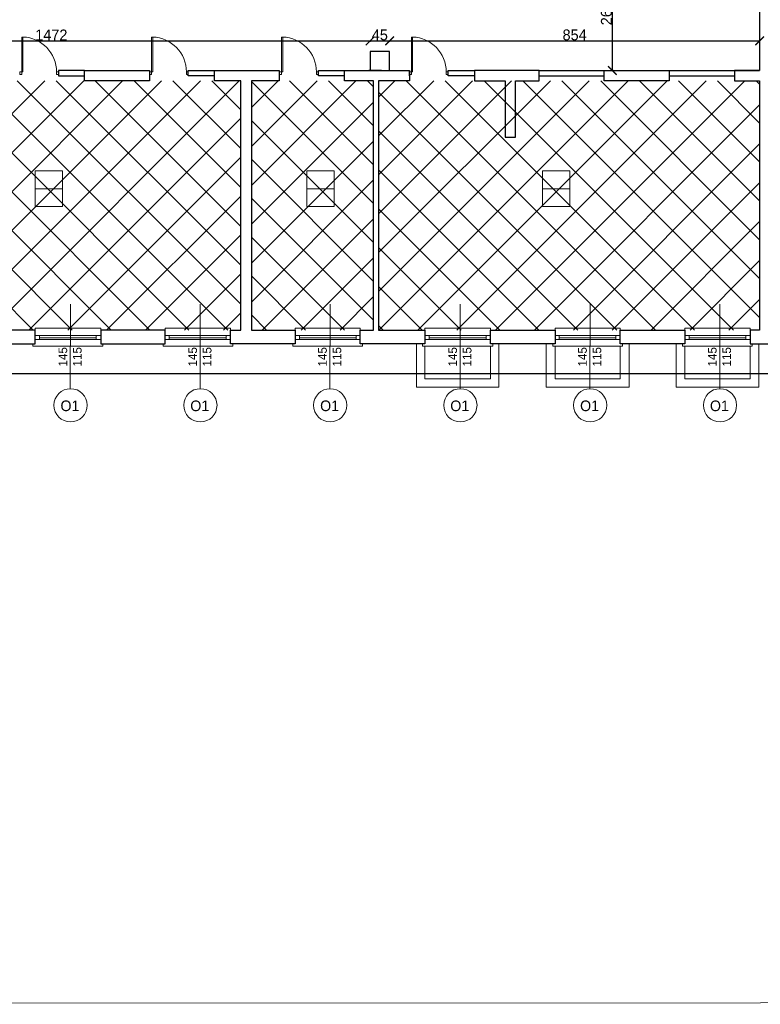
# Model space of a CAD drawing. Header units: centimetres. Extents: x -17621 to 77377, y -18613 to 66.
# Tile 29 of 173: x -8872 to -7162, y -18131 to -15857. Entities that reach past the tile are written whole.
import ezdxf

# ---------------------------------------------------------------- set-up
doc = ezdxf.new("R2010")
doc.units = ezdxf.units.CM
doc.layers.add('0-wymiarowanie rys.CAD', color=5, linetype='Continuous', lineweight=0, true_color=0x0000ff)
for name, color, linetype, lineweight in [('a_drzwi i okna', 2, 'Continuous', 0), ('a_inwentaryzacja', 141, 'Continuous', 0), ('a_wymiarowanie', 211, 'Continuous', 0), ('drzwi', 2, 'Continuous', 0), ('pomieszczenia', 191, 'Continuous', 5)]:
    doc.layers.add(name, color=color, linetype=linetype, lineweight=lineweight)
for name, color, linetype in [('PDF3_WIDOKOWA', 7, 'Continuous'), ('PDF_A310 STOLARKA ZEWNĘTRZNA', 7, 'Continuous'), ('PDF_WIDOKOWA', 7, 'Continuous')]:
    doc.layers.add(name, color=color, linetype=linetype)
doc.styles.add('PDF Century Gothic', font='GOTHIC.TTF')
doc.dimstyles.new('ISO-25', dxfattribs={"dimtxt": 25, "dimasz": 20, "dimexe": 0.6, "dimexo": 0.375, "dimtad": 1, "dimdec": 0, "dimtxsty": 'PDF Century Gothic', "dimblk": 'ARCHTICK', "dimcen": 2.5, "dimadec": 1, "dimazin": 0, "dimtfac": 1, "dimtdec": 0, "dimtmove": 0, "dimatfit": 3, "dimldrblk": 'ARCHTICK', "dimfxl": 2, "dimfxlon": 1, "dimarcsym": 0})

# ---------------------------------------------------------------- blocks, each defined once
blk = doc.blocks.new('_ArchTick')
at = {"color": 0, "linetype": 'ByBlock', "const_width": 0.15}
blk.add_lwpolyline([(-0.5, -0.5), (0.5, 0.5)], dxfattribs=at)
blk = doc.blocks.new('*D835')
at = {"layer": 'a_wymiarowanie', "color": 0, "lineweight": -2, "transparency": 16777216}
for p, q in [((-9534.7, -15907.8), (-9534.7, -15905.2)), ((-9534.7, -15905.8), (-8062.7, -15905.8)), ((-8062.7, -15907.8), (-8062.7, -15905.2))]:
    blk.add_line(p, q, dxfattribs=at)
at = {"layer": 'Defpoints', "color": 0, "transparency": 16777216}
for p in [(-8062.7, -15905.8), (-8062.7, -15930.3), (-9534.7, -15944.3)]:
    blk.add_point(p, dxfattribs=at)
at = {"layer": 'a_wymiarowanie', "color": 0, "lineweight": -2, "transparency": 16777216, "xscale": 20, "yscale": 20, "zscale": 20, "rotation": 180}
blk.add_blockref('_ArchTick', (-9534.7, -15905.8), dxfattribs=at)
at = {"layer": 'a_wymiarowanie', "color": 0, "lineweight": -2, "transparency": 16777216, "xscale": 20, "yscale": 20, "zscale": 20}
blk.add_blockref('_ArchTick', (-8062.7, -15905.8), dxfattribs=at)
at = {"layer": 'a_wymiarowanie', "color": 0, "transparency": 16777216, "insert": (-8798.7, -15892), "char_height": 25, "attachment_point": 5, "style": 'PDF Century Gothic'}
blk.add_mtext('1472', dxfattribs=at)
blk = doc.blocks.new('*D836')
at = {"layer": 'a_wymiarowanie', "color": 0, "lineweight": -2, "transparency": 16777216}
for p, q in [((-8062.7, -15907.8), (-8062.7, -15905.2)), ((-8062.7, -15905.8), (-8017.7, -15905.8)), ((-8017.7, -15907.8), (-8017.7, -15905.2))]:
    blk.add_line(p, q, dxfattribs=at)
at = {"layer": 'Defpoints', "color": 0, "transparency": 16777216}
for p in [(-8017.7, -15905.8), (-8062.7, -15930.3), (-8017.7, -15930.3)]:
    blk.add_point(p, dxfattribs=at)
at = {"layer": 'a_wymiarowanie', "color": 0, "lineweight": -2, "transparency": 16777216, "xscale": 20, "yscale": 20, "zscale": 20, "rotation": 180}
blk.add_blockref('_ArchTick', (-8062.7, -15905.8), dxfattribs=at)
at = {"layer": 'a_wymiarowanie', "color": 0, "lineweight": -2, "transparency": 16777216, "xscale": 20, "yscale": 20, "zscale": 20}
blk.add_blockref('_ArchTick', (-8017.7, -15905.8), dxfattribs=at)
at = {"layer": 'a_wymiarowanie', "color": 0, "transparency": 16777216, "insert": (-8040.2, -15892), "char_height": 25, "attachment_point": 5, "style": 'PDF Century Gothic'}
blk.add_mtext('45', dxfattribs=at)
blk = doc.blocks.new('*D837')
at = {"layer": 'a_wymiarowanie', "color": 0, "lineweight": -2, "transparency": 16777216}
for p, q in [((-8017.7, -15907.8), (-8017.7, -15905.2)), ((-8017.7, -15905.8), (-7163.3, -15905.8)), ((-7163.3, -15907.8), (-7163.3, -15905.2))]:
    blk.add_line(p, q, dxfattribs=at)
at = {"layer": 'Defpoints', "color": 0, "transparency": 16777216}
for p in [(-7163.3, -15905.8), (-8017.7, -15930.3), (-7163.3, -15959.9)]:
    blk.add_point(p, dxfattribs=at)
at = {"layer": 'a_wymiarowanie', "color": 0, "lineweight": -2, "transparency": 16777216, "xscale": 20, "yscale": 20, "zscale": 20, "rotation": 180}
blk.add_blockref('_ArchTick', (-8017.7, -15905.8), dxfattribs=at)
at = {"layer": 'a_wymiarowanie', "color": 0, "lineweight": -2, "transparency": 16777216, "xscale": 20, "yscale": 20, "zscale": 20}
blk.add_blockref('_ArchTick', (-7163.3, -15905.8), dxfattribs=at)
at = {"layer": 'a_wymiarowanie', "color": 0, "transparency": 16777216, "insert": (-7590.5, -15892), "char_height": 25, "attachment_point": 5, "style": 'PDF Century Gothic'}
blk.add_mtext('854', dxfattribs=at)
blk = doc.blocks.new('*D841')
at = {"layer": 'a_wymiarowanie', "color": 0, "linetype": 'Continuous', "lineweight": -2, "transparency": 16777216}
for p, q in [((-7501.3, -15709.2), (-7503.9, -15709.2)), ((-7503.3, -15974.3), (-7503.3, -15709.2)), ((-7501.3, -15974.3), (-7503.9, -15974.3))]:
    blk.add_line(p, q, dxfattribs=at)
at = {"layer": 'Defpoints', "color": 0, "linetype": 'Continuous', "transparency": 16777216}
for p in [(-7503.3, -15709.2), (-7163.3, -15709.2), (-7163.3, -15974.3)]:
    blk.add_point(p, dxfattribs=at)
at = {"layer": 'a_wymiarowanie', "color": 0, "linetype": 'Continuous', "lineweight": -2, "transparency": 16777216, "xscale": 20, "yscale": 20, "zscale": 20}
for p, rotation in [((-7503.3, -15709.2), 90), ((-7503.3, -15974.3), 270)]:
    blk.add_blockref('_ArchTick', p, dxfattribs=dict(at, rotation=rotation))
at = {"layer": 'a_wymiarowanie', "color": 0, "linetype": 'Continuous', "transparency": 16777216, "insert": (-7517.1, -15841.8), "char_height": 25, "attachment_point": 5, "rotation": 90, "style": 'PDF Century Gothic'}
blk.add_mtext('265', dxfattribs=at)
blk = doc.blocks.new('*D1023')
at = {"layer": 'a_wymiarowanie', "color": 0, "lineweight": -2, "transparency": 16777216}
for p, q in [((-12670.3, -16684), (-12669.4, -16684)), ((-12670, -16684), (-12670, -16870.3)), ((-12668, -16870.3), (-12670.6, -16870.3))]:
    blk.add_line(p, q, dxfattribs=at)
at = {"layer": 'Defpoints', "color": 0, "transparency": 16777216}
for p in [(-12670.7, -16684), (-12670, -16870.3), (-4260.9, -16870.3)]:
    blk.add_point(p, dxfattribs=at)
at = {"layer": 'a_wymiarowanie', "color": 0, "lineweight": -2, "transparency": 16777216, "xscale": 20, "yscale": 20, "zscale": 20}
for p, rotation in [((-12670, -16684), 90), ((-12670, -16870.3), 270)]:
    blk.add_blockref('_ArchTick', p, dxfattribs=dict(at, rotation=rotation))
at = {"layer": 'a_wymiarowanie', "color": 0, "transparency": 16777216, "insert": (-12683.7, -16777.1), "char_height": 25, "attachment_point": 5, "rotation": 90, "style": 'PDF Century Gothic'}
blk.add_mtext('186', dxfattribs=at)
blk = doc.blocks.new('*D1029')
at = {"layer": '0-wymiarowanie rys.CAD', "color": 0, "linetype": 'Continuous', "lineweight": -2, "transparency": 16777216}
for p, q in [((-11992.7, -16671.6), (-11992.7, -16674.2)), ((-11992.7, -16673.6), (-7131.2, -16673.6)), ((-7131.2, -16671.6), (-7131.2, -16674.2))]:
    blk.add_line(p, q, dxfattribs=at)
at = {"layer": 'Defpoints', "color": 0, "linetype": 'Continuous', "transparency": 16777216}
for p in [(-11992.7, -16605.7), (-7131.2, -16605.7), (-7131.2, -16673.6)]:
    blk.add_point(p, dxfattribs=at)
at = {"layer": '0-wymiarowanie rys.CAD', "color": 0, "linetype": 'Continuous', "lineweight": -2, "transparency": 16777216, "xscale": 20, "yscale": 20, "zscale": 20, "rotation": 180}
blk.add_blockref('_ArchTick', (-11992.7, -16673.6), dxfattribs=at)
at = {"layer": '0-wymiarowanie rys.CAD', "color": 0, "linetype": 'Continuous', "lineweight": -2, "transparency": 16777216, "xscale": 20, "yscale": 20, "zscale": 20}
blk.add_blockref('_ArchTick', (-7131.2, -16673.6), dxfattribs=at)
at = {"layer": '0-wymiarowanie rys.CAD', "color": 0, "linetype": 'Continuous', "lineweight": 0, "transparency": 16777216, "insert": (-9561.9, -16659.9), "char_height": 25, "attachment_point": 5, "style": 'PDF Century Gothic'}
blk.add_mtext('4862', dxfattribs=at)

msp = doc.modelspace()

# ---------------------------------------------------------------- hatches: boundary and pattern name
at = {"layer": 'a_inwentaryzacja', "linetype": 'Continuous', "lineweight": 5, "true_color": 0x636466, "transparency": 33554495}
h = msp.add_hatch(dxfattribs=at)
h.set_pattern_fill('ANSI37', color=251, scale=20)
h.paths.add_polyline_path([(-11942.7, -8735.2), (-9562.8, -8735.2), (-9562.8, -10514.9), (-11942.7, -10514.9)])
h.paths.add_polyline_path([(-14516.6, -10443.7), (-13890.1, -10443.7), (-13890.1, -11008.7), (-14516.6, -11008.7)])
h.paths.add_polyline_path([(-14516.6, -11036.6), (-13890.1, -11036.6), (-13890.1, -11601.6), (-14516.6, -11601.6)])
h.paths.add_polyline_path([(-14516.6, -11621.1), (-13890.1, -11621.1), (-13890.1, -12231), (-14516.6, -12231)])
h.paths.add_polyline_path([(-14516.6, -12251.4), (-14216.9, -12251.4), (-14216.9, -12669.6), (-14516.6, -12669.6)])
h.paths.add_polyline_path([(-14206.7, -12251.4), (-13890.1, -12251.4), (-13890.1, -12833.3), (-14206.7, -12833.3)])
h.paths.add_polyline_path([(-14516.6, -12681.5), (-14216.9, -12681.5), (-14216.9, -12833.3), (-14516.6, -12833.3)])
h.paths.add_polyline_path([(-15607.6, -12251.4), (-15607.6, -12831.3), (-15046.6, -12831.3), (-15046.6, -12431.7), (-14730.8, -12431.7), (-14730.8, -12251.4)])
h.paths.add_polyline_path([(-15034.7, -12443.6), (-14730.8, -12443.6), (-14730.8, -12831.3), (-15034.7, -12831.3)], flags=17)
h.paths.add_polyline_path([(-15607.6, -12851.6), (-14730.8, -12851.6), (-14730.8, -13111.3), (-15607.6, -13111.3)])
h.paths.add_polyline_path([(-15607.6, -11651.1), (-14730.8, -11651.1), (-14730.8, -12231), (-15607.6, -12231)])
h.paths.add_polyline_path([(-15607.6, -11343.7), (-14730.8, -11343.7), (-14730.8, -11631.6), (-15607.6, -11631.6)])
h.paths.add_polyline_path([(-15106.7, -13651.7), (-15287, -13651.7), (-15287, -13451.1), (-15106.7, -13451.1)])
h.paths.add_polyline_path([(-15093.2, -13451.1), (-14892.5, -13451.1), (-14892.5, -13651.7), (-15093.2, -13651.7)])
h.paths.add_polyline_path([(-14880.6, -13451.1), (-14730.8, -13451.1), (-14730.8, -13666.9), (-14880.6, -13666.9)])
h.paths.add_polyline_path([(-14892.5, -13666.1), (-15287, -13666.1), (-15287, -14010.4), (-14892.5, -14010.4)])
h.paths.add_polyline_path([(-14880.6, -13682.1), (-14730.8, -13682.1), (-14730.8, -14010.4), (-14880.6, -14010.4)])
h.paths.add_polyline_path([(-13537.5, -13682.1), (-14724.9, -13682.1), (-14724.9, -14010.4), (-13537.5, -14010.4)])
h.paths.add_polyline_path([(-12653.2, -11036.6), (-13885, -11036.6), (-13885, -11601.6), (-12653.2, -11601.6)])
h.paths.add_polyline_path([(-13885, -10443.7), (-12663.2, -10443.7), (-12663.2, -11008.7), (-13885, -11008.7)])
h.paths.add_polyline_path([(-13885, -11621.1), (-13174.6, -11621.1), (-13174.6, -12231), (-13885, -12231)])
h.paths.add_polyline_path([(-13169.5, -11621.1), (-12663.2, -11621.1), (-12663.2, -12231), (-13169.5, -12231)])
h.paths.add_polyline_path([(-13461.6, -12251.4), (-12648.2, -12251.4), (-12648.2, -12461.2), (-13461.6, -12461.2)])
h.paths.add_polyline_path([(-13878.2, -12251.4), (-13466.7, -12251.4), (-13466.7, -12833.3), (-13878.2, -12833.3)])
h.paths.add_polyline_path([(-13461.6, -12466.4), (-12868.1, -12466.4), (-12868.1, -12833.3), (-13461.6, -12833.3)])
h.paths.add_polyline_path([(-12856.3, -12466.4), (-12648.2, -12466.4), (-12648.2, -12833.3), (-12856.3, -12833.3)])
h.paths.add_polyline_path([(-14258.9, -12853.6), (-13890.1, -12853.6), (-13890.1, -13431.6), (-14258.9, -13431.6)])
h.paths.add_polyline_path([(-13878.2, -12853.6), (-13283, -12853.6), (-13283, -13431.6), (-13878.2, -13431.6)])
h.paths.add_polyline_path([(-13277.9, -12853.6), (-12648.2, -12853.6), (-12648.2, -13431.6), (-13277.9, -13431.6)])
h.paths.add_polyline_path([(-9236.8, -15998), (-8361.4, -15998), (-8361.4, -16573.6), (-9236.8, -16573.6)])
h.paths.add_polyline_path([(-8043, -15998), (-7163.3, -15998), (-7163.3, -16573.6), (-8043, -16573.6)])
h.paths.add_polyline_path([(-8336.8, -15998), (-8054.9, -15998), (-8054.9, -16573.6), (-8336.8, -16573.6)])
h.paths.add_polyline_path([(-8631.4, -15413.6), (-8054.9, -15413.6), (-8054.9, -15698.1), (-8631.4, -15698.1)])
h.paths.add_polyline_path([(-9230.9, -15413.6), (-8655.1, -15413.6), (-8655.1, -15698.1), (-9230.9, -15698.1)])
h.paths.add_polyline_path([(-9831.2, -15413.6), (-9255.4, -15413.6), (-9255.4, -15698.1), (-9831.2, -15698.1)])
h.paths.add_polyline_path([(-10437.4, -15413.6), (-9854.9, -15413.6), (-9854.9, -15698.1), (-10437.4, -15698.1)])
h.paths.add_polyline_path([(-9287.7, -15590.6), (-9287.7, -15520.2), (-9341.7, -15520.2), (-9341.7, -15590.6)], flags=16)
h.paths.add_polyline_path([(-10437.4, -12370.7), (-9854.9, -12370.7), (-9854.9, -12655.2), (-10437.4, -12655.2)])
h.paths.add_polyline_path([(-9831.2, -12370.7), (-9255.4, -12370.7), (-9255.4, -12655.2), (-9831.2, -12655.2)])
h.paths.add_polyline_path([(-9230.9, -12370.7), (-8650.1, -12370.7), (-8650.1, -12655.2), (-9230.9, -12655.2)])
h.paths.add_polyline_path([(-9236.8, -12955.1), (-8361.4, -12955.1), (-8361.4, -13531.5), (-9236.8, -13531.5)])
h.paths.add_polyline_path([(-8336.8, -12955.1), (-8054.9, -12955.1), (-8054.9, -13531.5), (-8336.8, -13531.5)])
h.paths.add_polyline_path([(-8043, -12955.1), (-7161.9, -12955.1), (-7161.9, -13531.7), (-8043, -13531.7)])
h.paths.add_polyline_path([(-3821.8, -15182.8), (-3577.7, -15182.8), (-3577.7, -15313.5), (-3821.8, -15313.5)])

# ---------------------------------------------------------------- linework, layer by layer
at = {"layer": 'a_drzwi i okna'}
for p, q in [((-8754.5, -16513.6), (-8755, -16708.9)), ((-8454.8, -16513.6), (-8455.3, -16708.9)), ((-8155.1, -16513.6), (-8155.6, -16708.9)), ((-7854.5, -16513.6), (-7855, -16708.9)), ((-7554.8, -16513.6), (-7555.3, -16708.9)), ((-7255.1, -16513.6), (-7255.6, -16708.9))]:
    msp.add_line(p, q, dxfattribs=at)
for centre in [(-8754.3, -16747.3), (-8454.6, -16747.3), (-8154.9, -16747.3), (-7854.3, -16747.3), (-7554.6, -16747.3), (-7254.8, -16747.3)]:
    msp.add_circle(centre, 38.4, dxfattribs=at)
at = {"layer": 'a_inwentaryzacja', "lineweight": 25}
for p, q in [((-7163.3, -15413.6), (-7163.3, -15974.3)), ((-8722, -15974.3), (-8782.1, -15974.3)), ((-8782.1, -15974.3), (-8782.1, -15986.1)), ((-8722, -15974.3), (-8572.2, -15974.3)), ((-8722, -15998), (-8722, -15974.3)), ((-8572.2, -15974.3), (-8572.2, -15998)), ((-8482.4, -15986.1), (-8482.4, -15974.3)), ((-8482.4, -15974.3), (-8422.3, -15974.3)), ((-8422.3, -15998), (-8422.3, -15974.3)), ((-8422.3, -15974.3), (-8272.5, -15974.3)), ((-8272.5, -15974.3), (-8272.5, -15998)), ((-8181.9, -15986.1), (-8181.9, -15974.3)), ((-8181.9, -15974.3), (-8121.7, -15974.3)), ((-8121.7, -15998), (-8121.7, -15974.3)), ((-8121.7, -15974.3), (-7971.9, -15974.3)), ((-8036.2, -15974.3), (-8065.9, -15974.3)), ((-7971.9, -15974.3), (-7971.9, -15998)), ((-7971.9, -15986.1), (-7971.9, -15974.3)), ((-7882.1, -15986.1), (-7882.1, -15974.3)), ((-7882.1, -15974.3), (-7822, -15974.3)), ((-7672.2, -15974.3), (-7822, -15974.3)), ((-7822, -15974.3), (-7822, -15998)), ((-7672.2, -15974.3), (-7522.3, -15974.3)), ((-7672.2, -15998), (-7672.2, -15974.3)), ((-7522.3, -15974.3), (-7372.5, -15974.3)), ((-7522.3, -15998), (-7522.3, -15974.3)), ((-7372.5, -15974.3), (-7372.5, -15998)), ((-7372.5, -15974.3), (-7221.7, -15974.3)), ((-7163.3, -15974.3), (-7221.7, -15974.3)), ((-7221.7, -15974.3), (-7163.3, -15974.3)), ((-7163.3, -15974.3), (-7221.7, -15974.3)), ((-7221.7, -15974.3), (-7221.7, -15998)), ((-8782.1, -15986.1), (-8722, -15986.1)), ((-8572.2, -15998), (-8722, -15998)), ((-8422.3, -15986.1), (-8482.4, -15986.1)), ((-8361.4, -15998), (-8422.3, -15998)), ((-8361.4, -16573.6), (-8361.4, -15998)), ((-8272.5, -15998), (-8336.8, -15998)), ((-8336.8, -15998), (-8336.8, -16573.6)), ((-8121.7, -15986.1), (-8181.9, -15986.1)), ((-8054.9, -15998), (-8121.7, -15998)), ((-8054.9, -16573.6), (-8054.9, -15998)), ((-7971.9, -15998), (-8043, -15998)), ((-8043, -15998), (-8043, -16573.6)), ((-7822, -15986.1), (-7882.1, -15986.1)), ((-7822, -15998), (-7750.9, -15998)), ((-7750.9, -15998), (-7750.9, -16128.2)), ((-7727.2, -15998), (-7672.2, -15998)), ((-7727.2, -16128.2), (-7727.2, -15998)), ((-7672.2, -15986.1), (-7522.3, -15986.1)), ((-7372.5, -15998), (-7522.3, -15998)), ((-7372.5, -15986.1), (-7221.7, -15986.1)), ((-7221.7, -15998), (-7163.3, -15998)), ((-7163.3, -15998), (-7163.3, -16573.6)), ((-7750.9, -16128.2), (-7727.2, -16128.2)), ((-8385.1, -16573.6), (-8361.4, -16573.6)), ((-8385.1, -16605.7), (-8385.1, -16573.6)), ((-8336.8, -16573.6), (-8236, -16573.6)), ((-8236, -16573.6), (-8236, -16605.7)), ((-8085.3, -16573.6), (-8054.9, -16573.6)), ((-8085.3, -16605.7), (-8085.3, -16573.6)), ((-8043, -16573.6), (-7936.3, -16573.6)), ((-7936.3, -16573.6), (-7936.3, -16605.7)), ((-7163.3, -16573.6), (-7185.3, -16573.6)), ((-7185.3, -16573.6), (-7185.3, -16605.7)), ((-8236, -16605.7), (-8385.1, -16605.7)), ((-7936.3, -16605.7), (-8085.3, -16605.7)), ((-7185.3, -16605.7), (-7131.2, -16605.7))]:
    msp.add_line(p, q, dxfattribs=at)
for points in [[(-8062.7, -15974.3), (-8017.7, -15974.3), (-8017.7, -15930.3), (-8062.7, -15930.3)], [(-8985.3, -16573.6), (-8985.3, -16605.7), (-8836.3, -16605.7), (-8836.3, -16573.6)], [(-8684.8, -16573.6), (-8684.8, -16605.7), (-8535.8, -16605.7), (-8535.8, -16573.6)], [(-7635.8, -16605.7), (-7784.8, -16605.7), (-7784.8, -16573.6), (-7635.8, -16573.6)], [(-7485.1, -16573.6), (-7336, -16573.6), (-7336, -16605.7), (-7485.1, -16605.7)]]:
    msp.add_lwpolyline(points, close=True, dxfattribs=at)
at = {"layer": 'drzwi'}
for points in [[(-8867.1, -15977.4), (-8871.6, -15977.4), (-8871.6, -15983.1), (-8867.1, -15983.1), (-8867.1, -15977.4), (-8864.5, -15977.4), (-8864.5, -15896.9), (-8867.1, -15896.9), (-8867.1, -15977.4)], [(-8567.4, -15977.4), (-8571.9, -15977.4), (-8571.9, -15983.1), (-8567.4, -15983.1), (-8567.4, -15977.4), (-8564.7, -15977.4), (-8564.7, -15896.9), (-8567.4, -15896.9), (-8567.4, -15977.4)], [(-8267.1, -15977.4), (-8271.6, -15977.4), (-8271.6, -15983.1), (-8267.1, -15983.1), (-8267.1, -15977.4), (-8264.5, -15977.4), (-8264.5, -15896.9), (-8267.1, -15896.9), (-8267.1, -15977.4)], [(-7967.4, -15977.4), (-7971.9, -15977.4), (-7971.9, -15983.1), (-7967.4, -15983.1), (-7967.4, -15977.4), (-7964.7, -15977.4), (-7964.7, -15896.9), (-7967.4, -15896.9), (-7967.4, -15977.4)]]:
    msp.add_lwpolyline(points, dxfattribs=at)
for points in [[(-8786.6, -15977.4), (-8782.1, -15977.4), (-8782.1, -15983.1), (-8786.6, -15983.1)], [(-8486.9, -15977.4), (-8482.4, -15977.4), (-8482.4, -15983.1), (-8486.9, -15983.1)], [(-8186.6, -15977.4), (-8182.1, -15977.4), (-8182.1, -15983.1), (-8186.6, -15983.1)], [(-7886.9, -15977.4), (-7882.4, -15977.4), (-7882.4, -15983.1), (-7886.9, -15983.1)]]:
    msp.add_lwpolyline(points, close=True, dxfattribs=at)
for centre in [(-8867, -15977.2), (-8567.3, -15977.2), (-8267, -15977.2), (-7967.3, -15977.2)]:
    msp.add_arc(centre, 80.4, 359.8945, 88.1637, dxfattribs=at)
at = {"layer": 'PDF3_WIDOKOWA', "color": 7, "lineweight": 5, "true_color": 0xffffff}
msp.add_lwpolyline([(-17620.9, -18130.6), (-17620.9, -5206.1), (-1932.1, -5201.1), (-1932.1, -18125.6)], close=True, dxfattribs=at)
at = {"layer": 'PDF_A310 STOLARKA ZEWNĘTRZNA', "lineweight": 5}
for points in [[(-8836.3, -16569.3), (-8836.3, -16605.7), (-8841.4, -16605.7), (-8841.4, -16610.8), (-8684.8, -16610.8), (-8679.7, -16610.8), (-8679.7, -16605.7), (-8684.8, -16605.7), (-8684.8, -16569.3)], [(-8535.8, -16569.3), (-8535.8, -16605.7), (-8540.8, -16605.7), (-8540.8, -16610.8), (-8385.1, -16610.8), (-8380, -16610.8), (-8380, -16605.7), (-8385.1, -16605.7), (-8385.1, -16569.3)], [(-8236, -16569.3), (-8236, -16605.7), (-8241.1, -16605.7), (-8241.1, -16610.8), (-8085.3, -16610.8), (-8080.3, -16610.8), (-8080.3, -16605.7), (-8085.3, -16605.7), (-8085.3, -16569.3)], [(-7936.3, -16569.3), (-7936.3, -16605.7), (-7941.4, -16605.7), (-7941.4, -16610.8), (-7784.8, -16610.8), (-7779.7, -16610.8), (-7779.7, -16605.7), (-7784.8, -16605.7), (-7784.8, -16569.3)], [(-7635.8, -16569.3), (-7635.8, -16605.7), (-7640.8, -16605.7), (-7640.8, -16610.8), (-7485.1, -16610.8), (-7480, -16610.8), (-7480, -16605.7), (-7485.1, -16605.7), (-7485.1, -16569.3)], [(-7336, -16569.3), (-7336, -16605.7), (-7341.1, -16605.7), (-7341.1, -16610.8), (-7185.3, -16610.8), (-7180.3, -16610.8), (-7180.3, -16605.7), (-7185.3, -16605.7), (-7185.3, -16569.3)], [(-8836.3, -16586.3), (-8826.2, -16586.3), (-8694.9, -16586.3), (-8684.8, -16586.3), (-8684.8, -16595.6), (-8694.9, -16595.6), (-8826.2, -16595.6), (-8836.3, -16595.6)], [(-8535.8, -16586.3), (-8526.5, -16586.3), (-8395.2, -16586.3), (-8385.1, -16586.3), (-8385.1, -16595.6), (-8395.2, -16595.6), (-8526.5, -16595.6), (-8535.8, -16595.6)], [(-8236, -16586.3), (-8225.9, -16586.3), (-8094.7, -16586.3), (-8085.3, -16586.3), (-8085.3, -16595.6), (-8094.7, -16595.6), (-8225.9, -16595.6), (-8236, -16595.6)], [(-7936.3, -16586.3), (-7926.2, -16586.3), (-7794.9, -16586.3), (-7784.8, -16586.3), (-7784.8, -16595.6), (-7794.9, -16595.6), (-7926.2, -16595.6), (-7936.3, -16595.6)], [(-7635.8, -16586.3), (-7626.5, -16586.3), (-7495.2, -16586.3), (-7485.1, -16586.3), (-7485.1, -16595.6), (-7495.2, -16595.6), (-7626.5, -16595.6), (-7635.8, -16595.6)], [(-7336, -16586.3), (-7325.9, -16586.3), (-7195.5, -16586.3), (-7185.3, -16586.3), (-7185.3, -16595.6), (-7195.5, -16595.6), (-7325.9, -16595.6), (-7336, -16595.6)]]:
    msp.add_lwpolyline(points, close=True, dxfattribs=at)
for points in [[(-8826.2, -16595.6), (-8826.2, -16586.3)], [(-8826.2, -16591.3), (-8694.9, -16591.3)], [(-8694.9, -16595.6), (-8694.9, -16586.3)], [(-8526.5, -16595.6), (-8526.5, -16586.3)], [(-8526.5, -16591.3), (-8395.2, -16591.3)], [(-8395.2, -16595.6), (-8395.2, -16586.3)], [(-8225.9, -16595.6), (-8225.9, -16586.3)], [(-8225.9, -16591.3), (-8094.7, -16591.3)], [(-8094.7, -16595.6), (-8094.7, -16586.3)], [(-7926.2, -16595.6), (-7926.2, -16586.3)], [(-7926.2, -16591.3), (-7794.9, -16591.3)], [(-7794.9, -16595.6), (-7794.9, -16586.3)], [(-7626.5, -16595.6), (-7626.5, -16586.3)], [(-7626.5, -16591.3), (-7495.2, -16591.3)], [(-7495.2, -16595.6), (-7495.2, -16586.3)], [(-7325.9, -16595.6), (-7325.9, -16586.3)], [(-7325.9, -16591.3), (-7195.5, -16591.3)], [(-7195.5, -16595.6), (-7195.5, -16586.3)]]:
    msp.add_lwpolyline(points, dxfattribs=at)
at = {"layer": 'PDF_WIDOKOWA', "lineweight": 5}
for points in [[(-7765.3, -16605.7), (-7765.3, -16705.6), (-7955.8, -16705.6), (-7955.8, -16605.7)], [(-7784.8, -16610.8), (-7784.8, -16686.2), (-7936.3, -16686.2), (-7936.3, -16610.8)], [(-7464.7, -16605.7), (-7464.7, -16705.6), (-7656.1, -16705.6), (-7656.1, -16605.7)], [(-7485.1, -16610.8), (-7485.1, -16686.2), (-7635.8, -16686.2), (-7635.8, -16610.8)], [(-7165, -16605.7), (-7165, -16705.6), (-7356.4, -16705.6), (-7356.4, -16605.7)], [(-7185.3, -16610.8), (-7185.3, -16686.2), (-7336, -16686.2), (-7336, -16610.8)]]:
    msp.add_lwpolyline(points, dxfattribs=at)
at = {"layer": 'pomieszczenia'}
for p, q in [((-8836.1, -16247), (-8773, -16247)), ((-8208.5, -16247), (-8145.4, -16247)), ((-7664.9, -16247), (-7601.8, -16247))]:
    msp.add_line(p, q, dxfattribs=at)
for points in [[(-8836.1, -16205.8), (-8773, -16205.8), (-8773, -16288.1), (-8836.1, -16288.1)], [(-8208.5, -16205.8), (-8145.4, -16205.8), (-8145.4, -16288.1), (-8208.5, -16288.1)], [(-7664.9, -16205.8), (-7601.8, -16205.8), (-7601.8, -16288.1), (-7664.9, -16288.1)]]:
    msp.add_lwpolyline(points, close=True, dxfattribs=at)

# ---------------------------------------------------------------- texts
at = {"layer": 'a_drzwi i okna', "char_height": 20, "attachment_point": 1, "rotation": 90, "style": 'PDF Century Gothic'}
for insert in [(-8782.1, -16657.6), (-8482.4, -16657.6), (-8182.7, -16657.6), (-7882.1, -16657.6), (-7582.4, -16657.6), (-7282.7, -16657.6)]:
    msp.add_mtext_dynamic_manual_height_columns('145\\P115', width=179.816, gutter_width=12.5, heights=[162.8], dxfattribs=dict(at, insert=insert))
at = {"layer": 'a_drzwi i okna', "char_height": 24.55, "attachment_point": 7, "style": 'PDF Century Gothic'}
for insert in [(-8777.6, -16761.1), (-8477.9, -16761.1), (-8178.1, -16761.1), (-7877.6, -16761.1), (-7577.9, -16761.1), (-7278.1, -16761.1)]:
    msp.add_mtext_dynamic_manual_height_columns('O1', width=220.698, gutter_width=15.3, heights=[199.8], dxfattribs=dict(at, insert=insert))

# ---------------------------------------------------------------- dimensions: what is measured, and where the dimension line sits
at = {"layer": '0-wymiarowanie rys.CAD', "linetype": 'Continuous', "lineweight": 0}
dim = msp.add_linear_dim(base=(-7131.1557, -16673.6134), p1=(-11992.6863, -16605.7432), p2=(-7131.1557, -16605.7432), dimstyle='ISO-25', dxfattribs=at)
dim.commit()
dim.dimension.update_dxf_attribs({"geometry": '*D1029', "text_midpoint": (-9561.921, -16659.8596)})
at = {"layer": 'a_wymiarowanie', "linetype": 'Continuous'}
dim = msp.add_linear_dim(base=(-7503.3, -15709.2), p1=(-7163.3, -15974.3), p2=(-7163.3, -15709.2), angle=90, dimstyle='ISO-25', dxfattribs=at)
dim.commit()
dim.dimension.update_dxf_attribs({"geometry": '*D841', "text_midpoint": (-7517.1, -15841.8)})
at = {"layer": 'a_wymiarowanie'}
for base, p1, p2, picture, middle in [((-8062.7, -15905.8), (-9534.7, -15944.3), (-8062.7, -15930.3), '*D835', (-8798.7, -15892)), ((-8017.7, -15905.8), (-8062.7, -15930.3), (-8017.7, -15930.3), '*D836', (-8040.2, -15892)), ((-7163.3, -15905.8), (-8017.7, -15930.3), (-7163.3, -15959.9), '*D837', (-7590.5, -15892))]:
    dim = msp.add_linear_dim(base=base, p1=p1, p2=p2, dimstyle='ISO-25', override={"dimtmove": 1}, dxfattribs=at)
    dim.commit()
    dim.dimension.update_dxf_attribs({"geometry": picture, "text_midpoint": middle})
dim = msp.add_linear_dim(base=(-12670, -16870.3), p1=(-12670.7, -16684), p2=(-4260.9, -16870.3), angle=90, dimstyle='ISO-25', dxfattribs=at)
dim.commit()
dim.dimension.update_dxf_attribs({"geometry": '*D1023', "text_midpoint": (-12683.7, -16777.1)})

doc.saveas('drawing.dxf')
